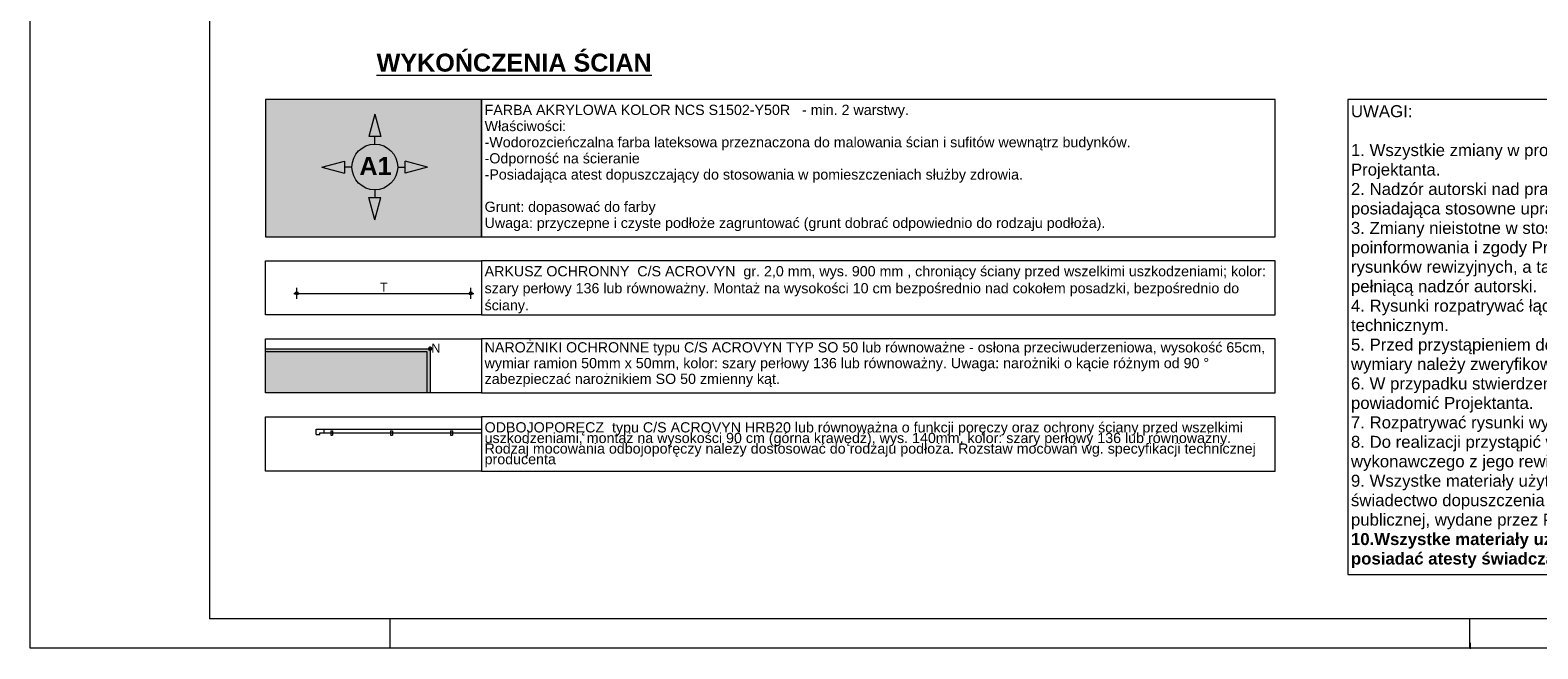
# Paper-space layout 'A-55 WYKOŃCZENIA ŚCIAN - PIĘTRO 10' of a CAD drawing. Header units: millimetres. Extents: x 0 to 420, y 0 to 297.
# Tile 1 of 8: x 0 to 251, y 0 to 103. Entities that reach past the tile are written whole.
import ezdxf
from ezdxf.xclip import XClip

# ---------------------------------------------------------------- set-up
doc = ezdxf.new("R2010")
doc.units = ezdxf.units.MM
doc.header["$MEASUREMENT"] = 0
doc.header["$XCLIPFRAME"] = 0
doc.linetypes.add('PRZERYWANA_DU_A', pattern=[550, 350, -200])
for name, color, linetype, lineweight in [('0_Nr_pióra__1', 7, 'Continuous', 20), ('0_Nr_pióra__2', 8, 'Continuous', 13), ('A_Arkusz_Nr_pióra__1', 7, 'Continuous', 20), ('AR LEGENDY_Nr_pióra__2', 8, 'Continuous', 13), ('AR P NAROŻNIKI_Nr_pióra__1', 7, 'Continuous', 20), ('AR P NAROŻNIKI_Nr_pióra__2', 8, 'Continuous', 13), ('AR P PŁYTKI_Nr_pióra__2', 8, 'Continuous', 13)]:
    doc.layers.add(name, color=color, linetype=linetype, lineweight=lineweight)
for name, color, linetype in [('A__OKŁADZINY ŚCIAN', 7, 'Continuous'), ('A_podrys', 7, 'Continuous'), ('AR P NAROŻNIKI', 7, 'Continuous'), ('AR ŚCIANY ISTNIEJĄCE', 7, 'Continuous')]:
    doc.layers.add(name, color=color, linetype=linetype)
for name, color, linetype, lineweight, true_color in [('A__OKŁADZINY ŚCIAN_Nr_pióra__7', 7, 'Continuous', 18, 0x171717), ('A_Arkusz_Nr_pióra__237', 7, 'Continuous', 5, 0x343434), ('AR ODBOJOPORĘCZ_Nr_pióra__84', 7, 'Continuous', 5, 0x4a4a4a), ('AR P NAROŻNIKI_Nr_pióra__7', 7, 'Continuous', 18, 0x171717)]:
    doc.layers.add(name, color=color, linetype=linetype, lineweight=lineweight, true_color=true_color)
doc.styles.add('STYL_AUTOMATYCZNY_1', font='arial.ttf')
doc.styles.add('STYL_AUTOMATYCZNY_3', font='arial.ttf')
doc.styles.add('STYL_AUTOMATYCZNY_5', font='arial.ttf')

# ---------------------------------------------------------------- blocks, each defined once
blk = doc.blocks.new('Rysunek_3_3', base_point=(-2131, -373.3))
at = {"linetype": 'Continuous', "lineweight": 0, "true_color": 0xe1e1e1}
for points in [[(75.26, 68.59), (75.26, 91.49), (39.26, 91.49), (39.26, 68.59)], [(39.26, 49.44), (66.17, 49.44), (66.17, 42.57), (66.67, 42.57), (66.67, 49.94), (39.26, 49.94)]]:
    blk.add_hatch(color=254, dxfattribs=at).paths.add_polyline_path(points)
at = {"linetype": 'Continuous', "lineweight": 0, "true_color": 0x000000}
for points in [[(57.46, 89.04), (56.46, 85.3), (58.46, 85.3)], [(48.65, 80.23), (52.38, 79.23), (52.38, 81.23)], [(66.26, 80.23), (62.53, 81.23), (62.53, 79.23)], [(57.46, 71.42), (58.46, 75.16), (56.46, 75.16)]]:
    blk.add_hatch(color=18, dxfattribs=at).paths.add_polyline_path(points)
at = {"layer": 'A__OKŁADZINY ŚCIAN', "linetype": 'Continuous', "lineweight": 0, "true_color": 0x171717}
for points in [[(44.19, 59.17), (44.21, 59.08), (44.27, 59), (44.35, 58.94), (44.44, 58.92), (44.54, 58.94), (44.62, 59), (44.67, 59.08), (44.69, 59.17), (44.67, 59.27), (44.62, 59.35), (44.54, 59.4), (44.44, 59.42), (44.35, 59.4), (44.27, 59.35), (44.21, 59.27)], [(73.2, 59.17), (73.21, 59.08), (73.27, 59), (73.35, 58.94), (73.45, 58.92), (73.54, 58.94), (73.62, 59), (73.68, 59.08), (73.7, 59.17), (73.68, 59.27), (73.62, 59.35), (73.54, 59.4), (73.45, 59.42), (73.35, 59.4), (73.27, 59.35), (73.21, 59.27)]]:
    blk.add_hatch(color=250, dxfattribs=at).paths.add_polyline_path(points)
at = {"layer": 'AR P NAROŻNIKI', "linetype": 'Continuous', "lineweight": 0, "true_color": 0x171717}
blk.add_hatch(color=250, dxfattribs=at).paths.add_polyline_path([(66.92, 49.94, 1), (66.42, 49.94, 1)])
at = {"layer": 'AR ŚCIANY ISTNIEJĄCE', "linetype": 'Continuous', "lineweight": 0, "true_color": 0xb6b6b6}
blk.add_hatch(color=253, dxfattribs=at).paths.add_polyline_path([(39.26, 49.44), (39.26, 42.57), (66.17, 42.57), (66.17, 49.44)])
at = {"layer": '0_Nr_pióra__1', "color": 7, "linetype": 'Continuous', "lineweight": 20}
for p, q in [((57.46, 89.04), (56.46, 85.3)), ((57.46, 89.04), (58.46, 85.3)), ((58.46, 85.3), (56.46, 85.3)), ((57.46, 84.04), (57.46, 85.3)), ((48.65, 80.23), (52.38, 81.23)), ((52.38, 81.23), (52.38, 79.23)), ((62.53, 79.23), (62.53, 81.23)), ((66.26, 80.23), (62.53, 81.23)), ((48.65, 80.23), (52.38, 79.23)), ((53.65, 80.23), (52.38, 80.23)), ((61.26, 80.23), (62.53, 80.23)), ((66.26, 80.23), (62.53, 79.23)), ((57.46, 76.42), (57.46, 75.16)), ((56.46, 75.16), (58.46, 75.16)), ((57.46, 71.42), (56.46, 75.16)), ((57.46, 71.42), (58.46, 75.16))]:
    blk.add_line(p, q, dxfattribs=at)
blk.add_circle((57.46, 80.23), 3.81, dxfattribs=at)
at = {"layer": '0_Nr_pióra__2', "color": 8, "linetype": 'Continuous', "lineweight": 13}
for p, q in [((207.57, 91.49), (75.26, 91.49)), ((75.26, 91.49), (75.26, 68.59)), ((207.57, 68.59), (207.57, 91.49)), ((75.26, 68.59), (207.57, 68.59))]:
    blk.add_line(p, q, dxfattribs=at)
at = {"layer": '0_Nr_pióra__2', "color": 8, "linetype": 'Continuous', "lineweight": 13, "flags": 128}
for points in [[(75.26, 68.59), (75.26, 91.49), (39.26, 91.49), (39.26, 68.59)], [(39.26, 49.44), (39.26, 49.94), (66.67, 49.94), (66.67, 42.57), (66.17, 42.57), (66.17, 49.44)]]:
    blk.add_lwpolyline(points, close=True, dxfattribs=at)
at = {"layer": 'A__OKŁADZINY ŚCIAN_Nr_pióra__7', "color": 250, "linetype": 'Continuous', "lineweight": 18, "true_color": 0x171717}
for p, q in [((43.94, 59.17), (44.19, 59.17)), ((44.44, 59.42), (44.44, 60.11)), ((44.44, 58.24), (44.44, 58.92)), ((44.69, 59.17), (73.2, 59.17)), ((73.45, 59.42), (73.45, 60.11)), ((73.45, 58.24), (73.45, 58.92)), ((73.7, 59.17), (73.95, 59.17))]:
    blk.add_line(p, q, dxfattribs=at)
for centre in [(44.44, 59.17), (73.45, 59.17)]:
    blk.add_circle(centre, 0.25, dxfattribs=at)
at = {"layer": 'AR LEGENDY_Nr_pióra__2', "color": 8, "linetype": 'Continuous', "lineweight": 13}
for p, q in [((207.57, 64.59), (75.26, 64.59)), ((75.26, 64.59), (75.26, 55.58)), ((207.57, 55.58), (207.57, 64.59)), ((75.26, 55.58), (207.57, 55.58)), ((207.57, 51.58), (75.26, 51.58)), ((75.26, 51.58), (75.26, 42.57)), ((207.57, 42.57), (207.57, 51.58)), ((75.26, 42.57), (207.57, 42.57)), ((207.57, 38.57), (75.26, 38.57)), ((75.26, 38.57), (75.26, 29.55)), ((207.57, 29.55), (207.57, 38.57)), ((75.26, 29.55), (207.57, 29.55))]:
    blk.add_line(p, q, dxfattribs=at)
at = {"layer": 'AR ODBOJOPORĘCZ_Nr_pióra__84', "color": 251, "linetype": 'Continuous', "lineweight": 5, "true_color": 0x4a4a4a}
for p, q in [((47.69, 35.63), (47.69, 36.53)), ((47.69, 35.63), (47.69, 36.53)), ((47.69, 36.53), (75.26, 36.53)), ((47.69, 35.63), (48.29, 35.63)), ((48.29, 35.93), (75.26, 35.93)), ((48.29, 35.63), (48.29, 35.93)), ((49.04, 35.93), (49.04, 36.53)), ((50.1, 36.26), (50.1, 35.53)), ((50.1, 36.26), (50.4, 36.26)), ((50.1, 35.53), (50.4, 35.53)), ((50.4, 36.26), (50.4, 35.53)), ((60.1, 36.26), (60.1, 35.53)), ((60.1, 36.26), (60.4, 36.26)), ((60.1, 35.53), (60.4, 35.53)), ((60.4, 36.26), (60.4, 35.53)), ((70.1, 36.26), (70.1, 35.53)), ((70.1, 36.26), (70.4, 36.26)), ((70.1, 35.53), (70.4, 35.53)), ((70.4, 36.26), (70.4, 35.53))]:
    blk.add_line(p, q, dxfattribs=at)
at = {"layer": 'AR P NAROŻNIKI_Nr_pióra__1', "color": 7, "linetype": 'Continuous', "lineweight": 20}
blk.add_circle((66.67, 49.94), 0.25, dxfattribs=at)
at = {"layer": 'AR P NAROŻNIKI_Nr_pióra__2', "color": 8, "linetype": 'PRZERYWANA_DU_A', "lineweight": 13, "flags": 128}
blk.add_lwpolyline([(66.92, 49.94, 1), (66.42, 49.94, 1)], format="xyb", close=True, dxfattribs=at)
at = {"layer": 'AR P PŁYTKI_Nr_pióra__2', "color": 8, "linetype": 'Continuous', "lineweight": 13, "flags": 128}
for points in [[(75.26, 64.59), (75.26, 55.58), (39.26, 55.58), (39.26, 64.59)], [(75.26, 51.58), (75.26, 42.57), (39.26, 42.57), (39.26, 51.58)], [(75.26, 38.57), (75.26, 29.55), (39.26, 29.55), (39.26, 38.57)]]:
    blk.add_lwpolyline(points, close=True, dxfattribs=at)
at = {"layer": '0_Nr_pióra__1', "color": 7, "linetype": 'Continuous', "lineweight": 20, "insert": (54.89, 80.4), "char_height": 3, "attachment_point": 4, "style": 'STYL_AUTOMATYCZNY_3'}
blk.add_mtext('\\A1;{\\pql;\\fArial|b1|i0|c238|p0;\\W1.000000;A1}', dxfattribs=at)
at = {"layer": '0_Nr_pióra__2', "color": 8, "linetype": 'Continuous', "lineweight": 13, "insert": (57.76, 99.14), "char_height": 3, "attachment_point": 1, "style": 'STYL_AUTOMATYCZNY_3'}
blk.add_mtext('\\A1;{\\pql;\\fArial|b1|i0|c238|p0;\\L\\W1.000000;\\LWYKOŃCZENIA ŚCIAN}', dxfattribs=at)
at = {"layer": '0_Nr_pióra__2', "color": 8, "linetype": 'Continuous', "lineweight": 13, "insert": (75.76, 90.61), "char_height": 1.7, "attachment_point": 1, "line_spacing_factor": 0.949867, "style": 'STYL_AUTOMATYCZNY_1'}
blk.add_mtext('\\A1;{\\pql;\\fArial|b0|i0|c238|p0;\\W1.000000;FARBA AKRYLOWA KOLOR NCS S1502-Y50R   - min. 2 warstwy.\\P\\pql;\\fArial|b0|i0|c238|p0;\\W1.000000;Właściwości:\\P\\pql;\\fArial|b0|i0|c238|p0;\\W1.000000;-Wodorozcieńczalna farba lateksowa przeznaczona do malowania ścian i sufitów wewnątrz budynków.\\P\\pql;\\fArial|b0|i0|c238|p0;\\W1.000000;-Odporność na ścieranie\\P\\pql;\\fArial|b0|i0|c238|p0;\\W1.000000;-Posiadająca atest dopuszczający do stosowania w pomieszczeniach służby zdrowia.\\P\\pql;\\fRomanS|b0|i0|c238|p0;\\W1.000000;\\P\\pql;\\fArial|b0|i0|c238|p0;\\W1.000000;Grunt: dopasować do farby\\P\\pql;\\fArial|b0|i0|c238|p0;\\W1.000000;Uwaga: przyczepne i czyste podłoże zagruntować (grunt dobrać odpowiednio do rodzaju podłoża). }', dxfattribs=at)
at = {"layer": 'A__OKŁADZINY ŚCIAN_Nr_pióra__7', "color": 250, "linetype": 'Continuous', "lineweight": 18, "true_color": 0x171717, "insert": (58.32, 59.47), "char_height": 1.5, "width": 1.2566, "attachment_point": 7, "style": 'STYL_AUTOMATYCZNY_5'}
blk.add_mtext('\\A1;{\\pql;\\fArial|b0|i0|c238|p0;\\W1.000000;T}', dxfattribs=at)
at = {"layer": 'AR LEGENDY_Nr_pióra__2', "color": 8, "linetype": 'Continuous', "lineweight": 13, "insert": (75.76, 63.71), "char_height": 1.7, "width": 131.3066, "attachment_point": 1, "style": 'STYL_AUTOMATYCZNY_1'}
blk.add_mtext('\\A1;{\\pql;\\fArial|b0|i0|c238|p0;\\W1.000000;ARKUSZ OCHRONNY  C/S ACROVYN  gr. 2,0 mm, wys. 900 mm , chroniący ściany przed wszelkimi uszkodzeniami; kolor: szary perłowy 136 lub równoważny. Montaż na wysokości 10 cm bezpośrednio nad cokołem posadzki, bezpośrednio do ściany.\\P\\pql;\\fArial|b0|i0|c238|p0;\\W1.000000;}', dxfattribs=at)
at = {"layer": 'AR LEGENDY_Nr_pióra__2', "color": 8, "linetype": 'Continuous', "lineweight": 13, "char_height": 1.7, "width": 131.3066, "attachment_point": 1, "style": 'STYL_AUTOMATYCZNY_1'}
for s, insert, line_spacing_factor in [('\\A1;{\\pql;\\fArial|b0|i0|c238|p0;\\W1.000000;NAROŻNIKI OCHRONNE typu C/S ACROVYN TYP SO 50 lub równoważne - osłona przeciwuderzeniowa, wysokość 65cm, wymiar ramion 50mm x 50mm, kolor: szary perłowy 136 lub równoważny. Uwaga: narożniki o kącie różnym od 90 ° zabezpieczać narożnikiem SO 50 zmienny kąt. }', (75.76, 51.02), 0.926071), ('\\A1;{\\pql;\\fArial|b0|i0|c238|p0;\\W1.000000;ODBOJOPORĘCZ  typu C/S ACROVYN HRB20 lub równoważna o funkcji poręczy oraz ochrony ściany przed wszelkimi uszkodzeniami, montaż na wysokości 90 cm (górna krawędź), wys. 140mm, kolor: szary perłowy 136 lub równoważny. Rodzaj mocowania odbojoporęczy należy dostosować do rodzaju podłoża. Rozstaw mocowań wg. specyfikacji technicznej producenta}', (75.76, 37.68), 0.623783)]:
    blk.add_mtext(s, dxfattribs=dict(at, insert=insert, line_spacing_factor=line_spacing_factor))
at = {"layer": 'AR P NAROŻNIKI_Nr_pióra__7', "color": 250, "linetype": 'Continuous', "lineweight": 18, "true_color": 0x171717, "insert": (66.89, 50.03), "char_height": 1.5, "attachment_point": 4, "style": 'STYL_AUTOMATYCZNY_1'}
blk.add_mtext('\\A1;{\\pql;\\fArial|b0|i0|c238|p0;\\W1.000000;N}', dxfattribs=at)
blk = doc.blocks.new('Rysunek_4_4', base_point=(-2042.24, -490.2))
at = {"layer": '0_Nr_pióra__2', "color": 8, "linetype": 'Continuous', "lineweight": 13}
for p, q in [((314.11, 91.49), (219.69, 91.49)), ((219.69, 91.49), (219.69, 12.31)), ((314.11, 12.31), (314.11, 91.49)), ((219.69, 12.31), (314.11, 12.31))]:
    blk.add_line(p, q, dxfattribs=at)
at = {"layer": '0_Nr_pióra__2', "color": 8, "linetype": 'Continuous', "lineweight": 13, "insert": (220.19, 90.54), "char_height": 2, "width": 93.4245, "attachment_point": 1, "line_spacing_factor": 0.972584, "style": 'STYL_AUTOMATYCZNY_1'}
blk.add_mtext('\\A1;{\\pql;\\fArial|b0|i0|c238|p0;\\W1.000000;UWAGI:\\P\\pql;\\fArial|b0|i0|c238|p0;\\W1.000000;\\P\\pql;\\fArial|b0|i0|c238|p0;\\W1.000000;1. Wszystkie zmiany w projekcie wymagają poinformowania i zgody Projektanta.\\P\\pql;\\fArial|b0|i0|c238|p0;\\W1.000000;2. Nadzór autorski nad pracami budowlanymi powinna sprawować osoba posiadająca stosowne uprawnienia budowlane.\\P\\pql;\\fArial|b0|i0|c238|p0;\\W1.000000;3. Zmiany nieistotne w stosunku do projektu budowlanego wymagają poinformowania i zgody Projektanta oraz opracowania stosownych rysunków rewizyjnych, a także wpisu do dziennika budowy przez osobę pełniącą nadzór autorski.\\P\\pql;\\fArial|b0|i0|c238|p0;\\W1.000000;4. Rysunki rozpatrywać łącznie z dokumentacją branżową oraz opisem technicznym.\\P\\pql;\\pt3.76365;\\fArial|b0|i0|c238|p0;\\W1.000000;5. Przed przystąpieniem do wykonywania robót budowlanych wszystkie wymiary należy zweryfikować na budowie.\\P\\pql;\\fArial|b0|i0|c238|p0;\\W1.000000;6. W przypadku stwierdzenia niezgodności lub błędów niezwłocznie powiadomić Projektanta.\\P\\pql;\\fArial|b0|i0|c238|p0;\\W1.000000;7. Rozpatrywać rysunki wyłącznie z najnowszymi rewizjami.\\P\\pql;\\fArial|b0|i0|c238|p0;\\W1.000000;8. Do realizacji przystąpić wyłącznie z kompletem dokumentacji projektu wykonawczego z jego rewizjami i aktualizacjami.\\P\\pql;\\fArial|b0|i0|c238|p0;\\W1.000000;9. Wszystke materiały użyte do wykończenia wnętrz powinny posiadać świadectwo dopuszczenia do stosowania w obiektach użyteczności publicznej, wydane przez PZH.\\P\\pql;\\fArial|b1|i0|c238|p0;\\W1.000000;10.Wszystke materiały użyte do wykończenia wnętrz powinny posiadać atesty świadczące o trudnozapalności}', dxfattribs=at)

psp = doc.layouts.new('A-55 WYKOŃCZENIA ŚCIAN - PIĘTRO 10')

# ---------------------------------------------------------------- linework, layer by layer
at = {"layer": 'A_Arkusz_Nr_pióra__1', "color": 7, "linetype": 'Continuous', "lineweight": 20}
for p in [(29.9, 292.1), (415.1, 4.9)]:
    psp.add_line(p, (29.9, 4.9), dxfattribs=at)
at = {"layer": 'A_Arkusz_Nr_pióra__1', "color": 7, "linetype": 'Continuous', "lineweight": 20, "flags": 128}
psp.add_lwpolyline([(0, 297), (420, 297), (420, 0), (0, 0)], close=True, dxfattribs=at)
at = {"layer": 'A_Arkusz_Nr_pióra__237', "color": 250, "linetype": 'Continuous', "lineweight": 5, "true_color": 0x343434}
for p, q in [((60, 0), (60, 4.9)), ((240, 0), (240, 4.9)), ((240.1, -0.1), (240.1, 0.9))]:
    psp.add_line(p, q, dxfattribs=at)

# ---------------------------------------------------------------- block references
at = {"color": 37, "linetype": 'Continuous', "lineweight": 5, "true_color": 0x656532}
ref = psp.add_blockref('Rysunek_4_4', (-2042.24, -490.2), dxfattribs=at)
XClip(ref).set_block_clipping_path([(218.3286137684, 11.0388727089), (315.7455251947, 93.0344340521)])
at = {"layer": 'A_podrys', "color": 37, "linetype": 'Continuous', "lineweight": 5, "true_color": 0x656532}
ref = psp.add_blockref('Rysunek_3_3', (-2131, -373.3), dxfattribs=at)
XClip(ref).set_block_clipping_path([(34.2904089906, 24.5527718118), (212.5567236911, 99.9671117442)])

doc.saveas('drawing.dxf')
